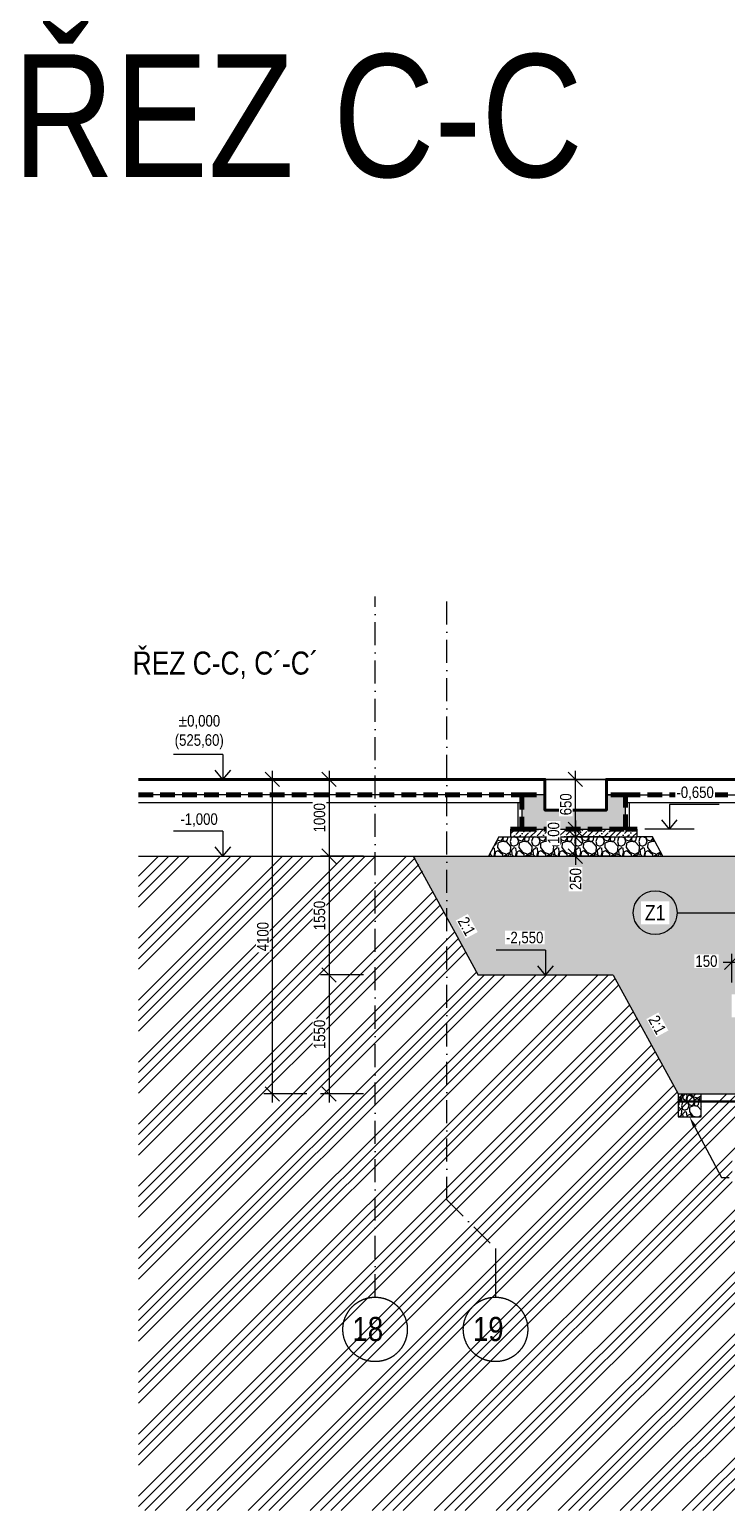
# Model space of a CAD drawing. Header units: millimetres. Extents: x -2694 to 670324, y -147023 to 76385.
# Tile 39 of 51: x 516162 to 525232, y -147023 to -127718. Entities that reach past the tile are written whole.
import ezdxf
from ezdxf import colors
from ezdxf.entities.mleader import LeaderData, LeaderLine
from ezdxf.math import Vec2, Vec3

# ---------------------------------------------------------------- set-up
doc = ezdxf.new("R2010")
doc.units = ezdxf.units.MM
doc.header["$LTSCALE"] = 10
for name, pattern in [('Cerchovana 2x', [0.5, 0.3, -0.1, 0, -0.1]), ('DASHDOT', [25.4, 12.7, -6.35, 0, -6.35]), ('ČÁRKOVANÁ', [19.05, 12.7, -6.35])]:
    doc.linetypes.add(name, pattern=pattern)
doc.layers.get('0').update_dxf_attribs({"lineweight": 20})
doc.layers.get('Defpoints').update_dxf_attribs({"lineweight": 20})
for name, color, linetype, lineweight in [('_A_OSY_HPFM', 253, 'DASHDOT', 13), ('A_CARK', 72, 'ČÁRKOVANÁ', 20), ('A_KOTY', 7, 'Continuous', 13), ('A_LEGENDY', 21, 'Continuous', 13), ('A_REZY', 230, 'DASHDOT', 70), ('A_TENKA', 4, 'Continuous', 20), ('A_TENKA_ZEMNI_PRACE', 31, 'Continuous', 20), ('A_TUCNA', 1, 'Continuous', 40)]:
    doc.layers.add(name, color=color, linetype=linetype, lineweight=lineweight)
doc.layers.add('A_SRAF', color=8, linetype='Continuous', lineweight=13, transparency=0.3)
doc.layers.add('A_SRAFY_ZB', color=7, linetype='Continuous', lineweight=13, true_color=0xc8c8c8, transparency=0.3)
doc.styles.add('KÓTY', font='ARIALN.TTF')
doc.linetypes.add('CIKCAK', pattern='A,0.00254,-5.08,[131,ltypeshp.shx,S=5.08,R=0,X=-5.08,Y=0],-10.16,[131,ltypeshp.shx,S=5.08,R=180,X=5.08,Y=0],-5.08', length=20.32254)
doc.dimstyles.new('INPROS - 75', dxfattribs={"dimscale": 75, "dimtxt": 2, "dimasz": 2.5, "dimexe": 1.5, "dimexo": 2, "dimtad": 1, "dimdec": 0, "dimrnd": 5, "dimtxsty": 'KÓTY', "dimblk": 'OBLIQUE', "dimcen": 2.5, "dimdle": 1.5, "dimadec": 0, "dimazin": 0, "dimtfac": 1, "dimtdec": 0, "dimtmove": 2, "dimatfit": 3, "dimldrblk": 'OBLIQUE', "dimfxl": 6, "dimfxlon": 1, "dimtfill": 1, "dimlwd": -1, "dimlwe": -1, "dimarcsym": 0})

# ---------------------------------------------------------------- blocks, each defined once
blk = doc.blocks.new('_Oblique')
at = {"color": 0, "linetype": 'ByBlock', "lineweight": -2}
blk.add_line((-0.5, -0.5), (0.5, 0.5), dxfattribs=at)
blk = doc.blocks.new('*D349')
at = {"layer": 'A_KOTY', "color": 0, "transparency": 16777216}
for p, q in [((520065, -137381), (520065, -138606)), ((520515, -137493), (519952, -137493)), ((520515, -138494), (519952, -138494))]:
    blk.add_line(p, q, dxfattribs=at)
at = {"layer": 'Defpoints', "color": 0, "lineweight": 100, "transparency": 16777216}
for p in [(521163, -137493), (520065, -138494), (521162, -138494)]:
    blk.add_point(p, dxfattribs=at)
at = {"layer": 'A_KOTY', "color": 0, "transparency": 16777216, "xscale": 187.5, "yscale": 187.5, "zscale": 187.5}
for p, rotation in [((520065, -137493), 90), ((520065, -138494), 270)]:
    blk.add_blockref('_Oblique', p, dxfattribs=dict(at, rotation=rotation))
at = {"layer": 'A_KOTY', "color": 0, "transparency": 16777216, "insert": (519941, -137993), "char_height": 150, "attachment_point": 5, "rotation": 90, "style": 'KÓTY', "bg_fill": 3, "box_fill_scale": 1.1, "bg_fill_color": 256, "bg_fill_true_color": 13158600, "bg_fill_transparency": 0}
blk.add_mtext('1000', dxfattribs=at)
blk = doc.blocks.new('*D350')
at = {"layer": 'A_KOTY', "color": 0, "transparency": 16777216}
for p, q in [((520065, -138381), (520065, -140156)), ((520515, -138494), (519952, -138494)), ((520515, -140043), (519952, -140043))]:
    blk.add_line(p, q, dxfattribs=at)
at = {"layer": 'Defpoints', "color": 0, "lineweight": 100, "transparency": 16777216}
for p in [(521162, -138494), (520065, -140043), (522008, -140043)]:
    blk.add_point(p, dxfattribs=at)
at = {"layer": 'A_KOTY', "color": 0, "transparency": 16777216, "xscale": 187.5, "yscale": 187.5, "zscale": 187.5}
for p, rotation in [((520065, -138494), 90), ((520065, -140043), 270)]:
    blk.add_blockref('_Oblique', p, dxfattribs=dict(at, rotation=rotation))
at = {"layer": 'A_KOTY', "color": 0, "transparency": 16777216, "insert": (519941, -139268), "char_height": 150, "attachment_point": 5, "rotation": 90, "style": 'KÓTY', "bg_fill": 3, "box_fill_scale": 1.1, "bg_fill_color": 256, "bg_fill_true_color": 13158600, "bg_fill_transparency": 0}
blk.add_mtext('1550', dxfattribs=at)
blk = doc.blocks.new('*D351')
at = {"layer": 'A_KOTY', "color": 0, "transparency": 16777216}
for p, q in [((520065, -139931), (520065, -141706)), ((520515, -140043), (519952, -140043)), ((520515, -141593), (519952, -141593))]:
    blk.add_line(p, q, dxfattribs=at)
at = {"layer": 'Defpoints', "color": 0, "transparency": 16777216}
for p in [(522008, -140043), (520065, -141593), (524614, -141593)]:
    blk.add_point(p, dxfattribs=at)
at = {"layer": 'A_KOTY', "color": 0, "transparency": 16777216, "xscale": 187.5, "yscale": 187.5, "zscale": 187.5}
for p, rotation in [((520065, -140043), 90), ((520065, -141593), 270)]:
    blk.add_blockref('_Oblique', p, dxfattribs=dict(at, rotation=rotation))
at = {"layer": 'A_KOTY', "color": 0, "transparency": 16777216, "insert": (519941, -140818), "char_height": 150, "attachment_point": 5, "rotation": 90, "style": 'KÓTY', "bg_fill": 3, "box_fill_scale": 1.1, "bg_fill_color": 256, "bg_fill_true_color": 13158600, "bg_fill_transparency": 0}
blk.add_mtext('1550', dxfattribs=at)
blk = doc.blocks.new('*D352')
at = {"layer": 'A_KOTY', "color": 0, "transparency": 16777216}
for p, q in [((519327, -141706), (519327, -137381)), ((519777, -137493), (519214, -137493)), ((519777, -141593), (519214, -141593))]:
    blk.add_line(p, q, dxfattribs=at)
at = {"layer": 'Defpoints', "color": 0, "lineweight": 100, "transparency": 16777216}
for p in [(519327, -137493), (524614, -137493), (524614, -141593)]:
    blk.add_point(p, dxfattribs=at)
at = {"layer": 'A_KOTY', "color": 0, "transparency": 16777216, "xscale": 187.5, "yscale": 187.5, "zscale": 187.5}
for p, rotation in [((519327, -137493), 90), ((519327, -141593), 270)]:
    blk.add_blockref('_Oblique', p, dxfattribs=dict(at, rotation=rotation))
at = {"layer": 'A_KOTY', "color": 0, "transparency": 16777216, "insert": (519203, -139543), "char_height": 150, "attachment_point": 5, "rotation": 90, "style": 'KÓTY', "bg_fill": 3, "box_fill_scale": 1.1, "bg_fill_color": 256, "bg_fill_true_color": 13158600, "bg_fill_transparency": 0}
blk.add_mtext('4100', dxfattribs=at)
blk = doc.blocks.new('*D443')
at = {"layer": 'A_KOTY', "color": 0, "transparency": 16777216}
for p, q in [((525578, -139878), (525203, -139878)), ((525315, -140143), (525315, -139766)), ((525465, -140143), (525465, -139766))]:
    blk.add_line(p, q, dxfattribs=at)
at = {"layer": 'Defpoints', "color": 0, "transparency": 16777216}
for p in [(525315, -139878), (525315, -140293), (525465, -140293)]:
    blk.add_point(p, dxfattribs=at)
at = {"layer": 'A_KOTY', "color": 0, "transparency": 16777216, "xscale": 187.5, "yscale": 187.5, "zscale": 187.5}
blk.add_blockref('_Oblique', (525465, -139878), dxfattribs=at)
at = {"layer": 'A_KOTY', "color": 0, "transparency": 16777216, "insert": (524985, -139863), "char_height": 150, "attachment_point": 5, "style": 'KÓTY', "bg_fill": 3, "box_fill_scale": 1.1, "bg_fill_color": 256, "bg_fill_true_color": 13158600, "bg_fill_transparency": 0}
blk.add_mtext('150', dxfattribs=at)
at = {"layer": 'A_KOTY', "color": 0, "transparency": 16777216, "xscale": 187.5, "yscale": 187.5, "zscale": 187.5, "rotation": 180}
blk.add_blockref('_Oblique', (525315, -139878), dxfattribs=at)
blk = doc.blocks.new('*D444')
at = {"layer": 'A_KOTY', "color": 0, "transparency": 16777216}
for p, q in [((523276, -138256), (523276, -137381)), ((523276, -137493), (523388, -137493)), ((523276, -138143), (523388, -138143))]:
    blk.add_line(p, q, dxfattribs=at)
at = {"layer": 'Defpoints', "color": 0, "transparency": 16777216}
for p in [(523255, -137493), (523276, -137493), (523255, -138143)]:
    blk.add_point(p, dxfattribs=at)
at = {"layer": 'A_KOTY', "color": 0, "transparency": 16777216, "xscale": 187.5, "yscale": 187.5, "zscale": 187.5}
for p, rotation in [((523276, -137493), 90), ((523276, -138143), 270)]:
    blk.add_blockref('_Oblique', p, dxfattribs=dict(at, rotation=rotation))
at = {"layer": 'A_KOTY', "color": 0, "transparency": 16777216, "insert": (523152, -137818), "char_height": 150, "attachment_point": 5, "rotation": 90, "style": 'KÓTY', "bg_fill": 3, "box_fill_scale": 1.1, "bg_fill_color": 256, "bg_fill_true_color": 13158600, "bg_fill_transparency": 0}
blk.add_mtext('650', dxfattribs=at)
blk = doc.blocks.new('*D445')
at = {"layer": 'A_KOTY', "color": 0, "transparency": 16777216}
for p, q in [((523276, -138031), (523276, -138356)), ((523276, -138143), (523388, -138143)), ((523726, -138243), (523163, -138243))]:
    blk.add_line(p, q, dxfattribs=at)
at = {"layer": 'Defpoints', "color": 0, "transparency": 16777216}
for p in [(523255, -138143), (523276, -138243), (524280, -138243)]:
    blk.add_point(p, dxfattribs=at)
at = {"layer": 'A_KOTY', "color": 0, "transparency": 16777216, "xscale": 187.5, "yscale": 187.5, "zscale": 187.5}
for p, rotation in [((523276, -138143), 90), ((523276, -138243), 270)]:
    blk.add_blockref('_Oblique', p, dxfattribs=dict(at, rotation=rotation))
at = {"layer": 'A_KOTY', "color": 0, "transparency": 16777216, "insert": (522993, -138193), "char_height": 150, "attachment_point": 5, "rotation": 90, "style": 'KÓTY', "bg_fill": 3, "box_fill_scale": 1.1, "bg_fill_color": 256, "bg_fill_true_color": 13158600, "bg_fill_transparency": 0}
blk.add_mtext('100', dxfattribs=at)
blk = doc.blocks.new('*D446')
at = {"layer": 'A_KOTY', "color": 0, "transparency": 16777216}
for p, q in [((523276, -138131), (523276, -138606)), ((523726, -138243), (523163, -138243)), ((523726, -138494), (523163, -138494))]:
    blk.add_line(p, q, dxfattribs=at)
at = {"layer": 'Defpoints', "color": 0, "transparency": 16777216}
for p in [(524280, -138243), (523276, -138494), (524417, -138494)]:
    blk.add_point(p, dxfattribs=at)
at = {"layer": 'A_KOTY', "color": 0, "transparency": 16777216, "xscale": 187.5, "yscale": 187.5, "zscale": 187.5, "rotation": 90}
blk.add_blockref('_Oblique', (523276, -138243), dxfattribs=at)
at = {"layer": 'A_KOTY', "color": 0, "transparency": 16777216, "insert": (523280, -138793), "char_height": 150, "attachment_point": 5, "rotation": 90, "style": 'KÓTY', "bg_fill": 3, "box_fill_scale": 1.1, "bg_fill_color": 256, "bg_fill_true_color": 13158600, "bg_fill_transparency": 0}
blk.add_mtext('250', dxfattribs=at)
at = {"layer": 'A_KOTY', "color": 0, "transparency": 16777216, "xscale": 187.5, "yscale": 187.5, "zscale": 187.5, "rotation": 270}
blk.add_blockref('_Oblique', (523276, -138494), dxfattribs=at)

msp = doc.modelspace()

# ---------------------------------------------------------------- hatches: boundary and pattern name
at = {"layer": 'A_SRAF'}
h = msp.add_hatch(dxfattribs=at)
h.set_pattern_fill('ANSI36', color=256, scale=16.5, angle=-1.27e-14)
h.paths.add_polyline_path([(524080, -138143.2), (523930, -138143.2), (522580, -138143.2), (522430, -138143.2), (522430, -138243.2), (523930, -138243.2), (524080, -138243.2)])
h = msp.add_hatch(dxfattribs=at)
h.set_pattern_fill('GRAVEL', color=256, scale=11, angle=-90)
h.paths.add_polyline_path([(524280, -138243.2), (524080, -138243.2), (523930, -138243.2), (522430, -138243.2), (522280, -138243.2), (522143.4, -138493.7), (524416.6, -138493.7)])
h = msp.add_hatch(dxfattribs=at)
h.set_pattern_fill('ANSI34', color=256, scale=30)
h.set_pattern_definition([(45, (0, 20145.7), (-404.1115, 404.1115), []), (45, (134.7, 20145.7), (-404.1115, 404.1115), []), (45, (269.4, 20145.7), (-404.1115, 404.1115), []), (45, (404.1, 20145.7), (-404.1115, 404.1115), [])])
h.paths.add_polyline_path([(563220, -138493.7), (559097.4, -138493.7), (558252.2, -140043.2), (556491, -140043.2), (555645.6, -141593.2), (524614.4, -141593.2), (523769, -140043.2), (522007.8, -140043.2), (521176.4, -138493.7), (517581.2, -138493.2), (517580, -147022.8), (563220, -147022.8)])
h = msp.add_hatch(dxfattribs=at)
h.set_pattern_fill('AR-CONC', color=256, scale=2)
h.paths.add_polyline_path([(556491, -140043.2), (558252.2, -140043.2), (558551.7, -139494.2), (559097.4, -138493.7), (554795, -138493.7), (554795, -140293.2), (554945, -140293.2), (554945, -140393.2), (554945, -140593.2), (525315, -140593.2), (525315, -140393.2), (525315, -140293.2), (525465, -140293.2), (525465, -138493.7), (521162.6, -138493.7), (521708.3, -139494.2), (522007.8, -140043.2), (523769, -140043.2), (524614.4, -141593.2), (555645.6, -141593.2)])
h = msp.add_hatch(dxfattribs=at)
h.set_pattern_fill('GRAVEL', color=256, scale=10, angle=-90)
h.set_pattern_definition([(138.0127875, (507178.677, 212648.986), (-2285.9999999, 2032.0000002), [34.17214, -3383.04836]), (94.969741, (507153.277, 212671.846), (254.00001447, -3047.9999988), [58.64047, -5805.40489]), (42.510447, (507148.197, 212730.266), (-2793.999999, -2540.0000011), [41.34815, -4093.47228]), (177.273689, (507084.697, 212829.326), (5079.99999997, -254.00000053), [53.40045, -5286.64374]), (202.833654, (507031.357, 212831.866), (3047.99999996, 1270.0000001), [52.36337, -5183.98077]), (267.273689, (506983.097, 212811.546), (254.00000053, 5079.99999997), [53.40045, -5286.64374]), (307.6942405, (506980.557, 212758.206), (-2540.0000002, 3301.99999985), [70.61937, -6991.31153]), (342.2553284, (507023.737, 212702.326), (5587.99999985, -1778.00000048), [66.67195, -6600.52566]), (31.4295656, (507087.237, 212682.006), (3301.99999982, 2032.0000003), [53.5813, -5304.55457]), (85.236358, (507132.957, 212709.946), (-254.0000004, -2794), [61.17133, -2997.3937]), (132.3974378, (507138.037, 212770.906), (-2794.0000001, 3047.9999999), [79.1078, -7831.67725]), (48.814075, (507082.157, 212577.866), (1524.0000001, 1777.9999999), [27.00045, -2673.05658]), (81.4692344, (507099.937, 212598.186), (-507.99999942, -3302.0000001), [51.3682, -5085.4639]), (135, (507107.56, 212648.99), (-254, 8e-14), [35.92093, -323.28931]), (113.19859, (507138.037, 212666.766), (508, -1270), [19.34413, -1915.06224]), (201.80141, (507130.417, 212684.546), (762, 254), [27.35656, -1340.4753]), (300.963757, (507105.017, 212674.386), (508, -762), [44.43197, -1436.62982]), (71.56505, (507127.88, 212636.286), (-254, -508), [32.12871, -771.08981]), (286.3895403, (507130.417, 212831.866), (762, -2540), [45.0088, -4455.88267]), (340.346176, (507143.117, 212788.686), (-2794, 1016.0000001), [37.7599, -3738.22157]), (203.19859, (507178.677, 212636.286), (1270, 508), [38.68801, -1895.71836]), (253.6104597, (507143.117, 212621.046), (761.9999998, 2540.00000005), [45.0088, -4455.88267]), (249.443955, (506972.937, 212831.866), (508, 1270), [43.40352, -2126.77343]), (204.7751406, (506957.697, 212791.226), (2793.9999993, 1270.0000015), [36.36721, -3600.35934]), (336.80141, (506924.677, 212633.746), (1270, -508), [38.68801, -1895.71836]), (287.3540246, (506960.237, 212618.506), (-1016.0000002, 3301.99999993), [42.57827, -4215.2376]), (339.443955, (506924.677, 212758.206), (-1270, 508), [21.70176, -2148.4752]), (11.309932, (506924.677, 212648.986), (1016, 254), [12.95146, -1282.1995]), (75.963757, (506937.377, 212651.526), (-254, -762), [52.36337, -994.90546]), (96.009006, (506950.077, 212702.326), (254.00000013, -2540), [48.5267, -4804.13649]), (213.690068, (507082.16, 212674.386), (508, 254), [36.63239, -879.17764]), (263.1572266, (507051.677, 212654.066), (-507.99999977, -4318.00000003), [63.95568, -6331.6009]), (330.945396, (507044.057, 212590.566), (-1778, 1016), [26.15082, -2588.93923]), (360, (507066.92, 212577.87), (254, 254), [15.24, -238.76]), (30.256437, (506957.697, 212707.406), (-1778.0000001, -1015.9999999), [35.2867, -3493.39408]), (318.0127875, (506988.177, 212725.186), (2285.9999999, -2032.0000002), [68.34429, -3348.87622]), (270, (507038.98, 212679.47), (254, -254), [66.04, -187.96]), (235.3048465, (507038.977, 212613.426), (-1777.9999986, -2540.00000096), [40.16096, -3975.93167]), (164.054604, (507016.117, 212580.406), (-1016, 254), [36.9829, -1812.165]), (117.6459754, (506980.557, 212590.566), (-2539.99999966, 4826.00000018), [60.21451, -5961.24644]), (85.4260787, (506952.617, 212643.906), (254, 3302), [63.70295, -6306.58465])])
h.paths.add_polyline_path([(524914.4, -141893.2), (524914.4, -141593.2), (524614.4, -141593.2), (524614.4, -141893.2)])
at = {"layer": 'A_SRAFY_ZB', "linetype": 'Continuous', "lineweight": -3}
for points in [[(522880, -137693.2), (522580, -137693.2), (522580, -137893.2), (522880, -137893.2)], [(523930, -137693.2), (523680, -137693.2), (523680, -138093.2), (523930, -138093.2)], [(522580, -137893.2), (522580, -138143.2), (523930, -138143.2), (523930, -138093.2), (523680, -138093.2), (523680, -137893.2)]]:
    msp.add_hatch(color=256, dxfattribs=at).paths.add_polyline_path(points, flags=0)

# ---------------------------------------------------------------- linework, layer by layer
at = {"layer": '_A_OSY_HPFM', "linetype": 'Cerchovana 2x', "ltscale": 100, "transparency": 33554687}
for p, q in [((520665.6, -144243.5), (520665.6, -135108.3)), ((521600.6, -142973.5), (521600.6, -135108.3)), ((521600.6, -142973.5), (522235.6, -143608.5))]:
    msp.add_line(p, q, dxfattribs=at)
at = {"layer": '_A_OSY_HPFM', "linetype": 'Cerchovana 2x', "ltscale": 1000, "transparency": 33554687}
msp.add_line((522235.6, -143608.5), (522235.6, -144243.5), dxfattribs=at)
for centre in [(520665.6, -144663.5), (522235.6, -144663.5)]:
    msp.add_circle(centre, 420, dxfattribs=at)
at = {"layer": 'A_CARK', "color": 1, "lineweight": 70, "ltscale": 1.5}
for points in [[(517580, -137693.2), (522580, -137693.2), (522580, -138143.2), (523930, -138143.2), (523930, -137693.2), (525465, -137693.2)], [(522580, -137693.2), (522880, -137693.2)], [(523930, -137693.2), (523680, -137693.2)], [(522430, -138143.2), (522580, -138143.2)], [(523930, -138143.2), (524080, -138143.2)]]:
    msp.add_lwpolyline(points, dxfattribs=at)
at = {"layer": 'A_CARK', "linetype": 'CIKCAK', "lineweight": 15, "ltscale": 0.4}
for points in [[(522530, -138143.2), (522530, -137793.2)], [(523980, -138143.2), (523980, -137793.2)]]:
    msp.add_lwpolyline(points, dxfattribs=at)
at = {"layer": 'A_CARK', "color": 6, "linetype": 'CIKCAK', "lineweight": 30, "ltscale": 0.7}
msp.add_lwpolyline([(524614.4, -141692.7), (555645.6, -141693.2)], dxfattribs=at)
at = {"layer": 'A_KOTY'}
for p, q in [((518682.5, -137168.9), (518682.5, -137493.2)), ((518682.5, -137493.2), (518581.8, -137371.9)), ((518682.5, -137493.2), (518581.8, -137371.9)), ((518682.5, -137493.2), (518783.1, -137371.9)), ((518682.5, -138168.9), (518682.5, -138493.2)), ((518682.5, -138493.2), (518581.8, -138371.9)), ((518682.5, -138493.2), (518581.8, -138371.9)), ((518682.5, -138493.2), (518783.1, -138371.9)), ((522888.4, -139718.9), (522888.4, -140043.2)), ((522888.4, -140043.2), (522787.7, -139921.9)), ((522888.4, -140043.2), (522787.7, -139921.9)), ((522888.4, -140043.2), (522989.1, -139921.9))]:
    msp.add_line(p, q, dxfattribs=at)
for points in [[(518682.5, -137168.9), (518038.2, -137168.9)], [(518682.5, -138168.9), (518038.2, -138168.9)], [(524602.5, -139231.5), (525598.8, -139231.5)], [(522888.4, -139718.9), (522244.2, -139718.9)]]:
    msp.add_lwpolyline(points, dxfattribs=at)
msp.add_circle((524316.8, -139231.5), 285.7, dxfattribs=at)
at = {"layer": 'A_TENKA'}
for p, q in [((522580, -137693.2), (522580, -137893.2)), ((522880, -137693.2), (522580, -137693.2)), ((522880, -137893.2), (522880, -137693.2)), ((523680, -137693.2), (523680, -137893.2)), ((523930, -137693.2), (523680, -137693.2)), ((523930, -138093.2), (523930, -137693.2)), ((522580, -137893.2), (522580, -138143.2)), ((523680, -137893.2), (522880, -137893.2)), ((522580, -138143.2), (523930, -138143.2)), ((523930, -138143.2), (523930, -138093.2))]:
    msp.add_line(p, q, dxfattribs=at)
for points in [[(525465, -137493.2), (517580, -137493.2), (604650.5, -137493.2)], [(517580, -137493.2), (522880, -137493.2), (522880, -137693.2), (517580, -137693.2)], [(525465, -137493.2), (523680, -137493.2), (523680, -137693.2), (525465, -137693.2)], [(517580, -137793.2), (522580, -137793.2)], [(523930, -137693.2), (523930, -137793.2), (525465, -137793.2)], [(522580, -138143.2), (522430, -138143.2), (522430, -138243.2), (523930, -138243.2), (524080, -138243.2), (524080, -138143.2), (523930, -138143.2)]]:
    msp.add_lwpolyline(points, dxfattribs=at)
at = {"layer": 'A_TENKA_ZEMNI_PRACE', "linetype": 'Continuous', "transparency": 33554687}
for p, q in [((521162.6, -138493.7), (521708.3, -139494.2)), ((521708.3, -139494.2), (522007.8, -140043.2)), ((523769, -140043.2), (524614.4, -141593.2)), ((523769, -140043.2), (524614.4, -141593.2))]:
    msp.add_line(p, q, dxfattribs=at)
at = {"layer": 'A_TENKA_ZEMNI_PRACE'}
for points in [[(522280, -138243.2), (522143.4, -138493.7), (524416.6, -138493.7), (524280, -138243.2)], [(522280, -138243.2), (522430, -138243.2)], [(524280, -138243.2), (524080, -138243.2)], [(517580, -138493.2), (517580, -138493.2), (521176.4, -138493.7)], [(521176.4, -138493.7), (525465, -138493.7)], [(524614.4, -141593.2), (524614.4, -141893.2), (524914.4, -141893.2), (524914.4, -141593.2)]]:
    msp.add_lwpolyline(points, dxfattribs=at)
at = {"layer": 'A_TENKA_ZEMNI_PRACE', "linetype": 'Continuous', "transparency": 33554687}
for points in [[(523769, -140043.2), (522007.8, -140043.2)], [(524614.4, -141593.2), (555645.6, -141593.2)]]:
    msp.add_lwpolyline(points, dxfattribs=at)
at = {"layer": 'A_TUCNA', "color": 23}
msp.add_lwpolyline([(517580, -137493.2), (522880, -137493.2), (522880, -137893.2), (523680, -137893.2), (523680, -137493.2), (527400, -137493.2), (527400, -137823.2), (528880, -137823.2), (528880, -139518.2), (533380, -139518.2), (533380, -138273.2), (538430, -138273.2), (538430, -138593.2), (538980, -138593.2), (538980, -137493.2), (539730, -137493.2), (539730, -138509.1), (540530, -138509.1)], dxfattribs=at)

# ---------------------------------------------------------------- texts
at = {"layer": '_A_OSY_HPFM', "linetype": 'Cerchovana 2x', "ltscale": 1000, "transparency": 33554687, "style": 'KÓTY'}
for s, p in [('18', (520369.8, -144815.7)), ('19', (521939.8, -144815.7))]:
    msp.add_text(s, height=315, dxfattribs=at).set_placement(p)
at = {"layer": 'A_KOTY', "style": 'KÓTY'}
msp.add_text('ŘEZ C-C, C´-C´', height=300, dxfattribs=at).set_placement((517505.2, -136126.5))
at = {"layer": 'A_REZY', "color": 1, "ltscale": 1.7, "style": 'KÓTY'}
msp.add_text('ŘEZ C-C', height=1600, dxfattribs=at).set_placement((515943.6, -129639.1))

# ---------------------------------------------------------------- next in the draw order: texts
at = {"layer": 'A_KOTY', "char_height": 150, "attachment_point": 5, "style": 'KÓTY', "bg_fill": 3, "box_fill_scale": 1.1, "bg_fill_color": 256, "bg_fill_true_color": 13158600, "bg_fill_transparency": 0}
for s, insert in [('\\A1;%%P0,000\\P(525,60)', (518373.2, -136877.1)), ('\\A1;-1,000', (518370.9, -138024.6))]:
    msp.add_mtext(s, dxfattribs=dict(at, insert=insert))

# ---------------------------------------------------------------- next in the draw order: dimensions: what is measured, and where the dimension line sits
at = {"layer": 'A_KOTY'}
dim = msp.add_linear_dim(base=(520064.8448, -138493.6616), p1=(521162.571, -137493.169), p2=(521162.4334, -138493.6616), angle=90, dimstyle='INPROS - 75', dxfattribs=at)
dim.commit()
dim.dimension.update_dxf_attribs({"geometry": '*D349', "text_midpoint": (519941.3839, -137993.4153)})
dim = msp.add_linear_dim(base=(525315, -139878.4), p1=(525465, -140293.2), p2=(525315, -140293.2), dimstyle='INPROS - 75', dxfattribs=at)
dim.commit()
dim.dimension.update_dxf_attribs({"geometry": '*D443', "text_midpoint": (524985.5, -139863), "dimtype": 160})

# ---------------------------------------------------------------- next in the draw order: leaders
at = {"layer": 'A_LEGENDY'}
ml = msp.add_multileader_mtext('Standard', dxfattribs=at)
ml.set_content('ODVODNĚNÍ VÝKOPU \\P- DRENÁŽNÍ RÝHA', color=256, style='KÓTY')
ml.set_leader_properties(color=256, linetype='Continuous', lineweight=-1)
ml.build(insert=Vec2(0, 0))
ml.multileader.update_dxf_attribs({"text_left_attachment_type": 2, "text_right_attachment_type": 2, "dogleg_length": 66.7, "arrow_head_size": 150})
ctx = ml.context
ctx.base_point, ctx.char_height, ctx.arrow_head_size, ctx.landing_gap_size, ctx.plane_origin = Vec3(525283, -142683.7), 150, 150, 112.5, Vec3(528975, -136895.6)
ctx.left_attachment, ctx.right_attachment = 2, 2
notes = []
notes.append((ctx, [(0, (1, 1, 0), (525183, -142683.7), (1, 0), 100, [(0, [(524764.4, -141893.2)], 0, [])])]))
ctx.mtext.insert, ctx.mtext.rotation, ctx.mtext.defined_height, ctx.mtext.flow_direction = Vec3(525395.5, -142444.7), 6.2831853, 238.9, 5
ctx.mtext.has_bg_fill, ctx.mtext.bg_color, ctx.mtext.bg_scale_factor, ctx.mtext.bg_transparency, ctx.mtext.use_window_bg_color = 1, -1027028792, 1.5, 0, 1
for ctx, leaders in notes:
    for number, flags, end, landing, length, lines in leaders:
        leader = LeaderData()
        leader.index, (leader.has_last_leader_line, leader.has_dogleg_vector, leader.attachment_direction) = number, flags
        leader.last_leader_point, leader.dogleg_vector, leader.dogleg_length = Vec3(end), Vec3(landing), length
        for number, points, colour, breaks in lines:
            line = LeaderLine()
            line.index, line.vertices, line.color, line.breaks = number, Vec3.list(points), colors.encode_raw_color(colour), breaks
            leader.lines.append(line)
        ctx.leaders.append(leader)

# ---------------------------------------------------------------- next in the draw order: dimensions: what is measured, and where the dimension line sits
at = {"layer": 'A_KOTY'}
dim = msp.add_linear_dim(base=(520064.8448, -140043.169), p1=(521162.4334, -138493.6616), p2=(522007.7568, -140043.169), angle=90, dimstyle='INPROS - 75', dxfattribs=at)
dim.commit()
dim.dimension.update_dxf_attribs({"geometry": '*D350', "text_midpoint": (519941.3839, -139268.4153)})

# ---------------------------------------------------------------- next in the draw order: dimensions: what is measured, and where the dimension line sits
dim = msp.add_linear_dim(base=(520064.8, -141593.2), p1=(522007.8, -140043.2), p2=(524614.4, -141593.2), angle=90, dimstyle='INPROS - 75', dxfattribs=at)
dim.commit()
dim.dimension.update_dxf_attribs({"geometry": '*D351', "text_midpoint": (519941.4, -140818.2)})

# ---------------------------------------------------------------- next in the draw order: dimensions: what is measured, and where the dimension line sits
dim = msp.add_linear_dim(base=(519326.6, -137493.2), p1=(524614.4, -141593.2), p2=(524614.4, -137493.2), angle=90, dimstyle='INPROS - 75', dxfattribs=at)
dim.commit()
dim.dimension.update_dxf_attribs({"geometry": '*D352', "text_midpoint": (519203.1, -139543.2)})

# ---------------------------------------------------------------- next in the draw order: linework, layer by layer
msp.add_lwpolyline([(525148.8, -137818.9), (524504.6, -137818.9)], dxfattribs=at)

# ---------------------------------------------------------------- next in the draw order: texts
at = {"layer": 'A_KOTY', "insert": (524316.8, -139231.5), "char_height": 200, "attachment_point": 5, "style": 'KÓTY', "bg_fill": 3, "box_fill_scale": 1.25, "bg_fill_color": 256, "bg_fill_transparency": 0}
msp.add_mtext('\\A1;Z1', dxfattribs=at)
at = {"layer": 'A_KOTY', "char_height": 150, "attachment_point": 5, "rotation": 298.61046, "style": 'KÓTY', "bg_fill": 3, "box_fill_scale": 1.1, "bg_fill_color": 256, "bg_fill_true_color": 13158600, "bg_fill_transparency": 0}
for insert in [(521860.1, -139408.1), (524345.2, -140691.8)]:
    msp.add_mtext('\\A1;2:1', dxfattribs=dict(at, insert=insert))
at = {"layer": 'A_KOTY', "insert": (522615.7, -139568.1), "char_height": 150, "attachment_point": 5, "style": 'KÓTY', "bg_fill": 3, "box_fill_scale": 1.1, "bg_fill_color": 256, "bg_fill_true_color": 13158600, "bg_fill_transparency": 0}
msp.add_mtext('\\A1;-2,550', dxfattribs=at)

# ---------------------------------------------------------------- next in the draw order: dimensions: what is measured, and where the dimension line sits
at = {"layer": 'A_KOTY'}
dim = msp.add_linear_dim(base=(523275.7, -137493.2), p1=(523255, -138143.2), p2=(523255, -137493.2), angle=90, dimstyle='INPROS - 75', dxfattribs=at)
dim.commit()
dim.dimension.update_dxf_attribs({"geometry": '*D444', "text_midpoint": (523152.2, -137818.2)})

# ---------------------------------------------------------------- next in the draw order: dimensions: what is measured, and where the dimension line sits
dim = msp.add_linear_dim(base=(523275.7, -138243.2), p1=(523255, -138143.2), p2=(524280, -138243.2), angle=90, dimstyle='INPROS - 75', dxfattribs=at)
dim.commit()
dim.dimension.update_dxf_attribs({"geometry": '*D445', "text_midpoint": (522993, -138193.2), "dimtype": 160})

# ---------------------------------------------------------------- next in the draw order: dimensions: what is measured, and where the dimension line sits
dim = msp.add_linear_dim(base=(523275.6864, -138493.6636), p1=(524280, -138243.169), p2=(524416.6334, -138493.6636), angle=90, dimstyle='INPROS - 75', dxfattribs=at)
dim.commit()
dim.dimension.update_dxf_attribs({"geometry": '*D446', "text_midpoint": (523280.45, -138793.2336), "dimtype": 160})

# ---------------------------------------------------------------- next in the draw order: linework, layer by layer
for p, q in [((524504.6, -137818.9), (524504.6, -138143.2)), ((524504.6, -138143.2), (524403.9, -138021.9)), ((524504.6, -138143.2), (524403.9, -138021.9)), ((524504.6, -138143.2), (524605.3, -138021.9))]:
    msp.add_line(p, q, dxfattribs=at)
msp.add_lwpolyline([(524826.7, -138143.2), (524182.5, -138143.2)], dxfattribs=at)

# ---------------------------------------------------------------- next in the draw order: texts
at = {"layer": 'A_KOTY', "insert": (524837.2, -137674.6), "char_height": 150, "attachment_point": 5, "style": 'KÓTY', "bg_fill": 3, "box_fill_scale": 1.1, "bg_fill_color": 256, "bg_fill_true_color": 13158600, "bg_fill_transparency": 0}
msp.add_mtext('\\A1;-0,650', dxfattribs=at)

doc.saveas('drawing.dxf')
